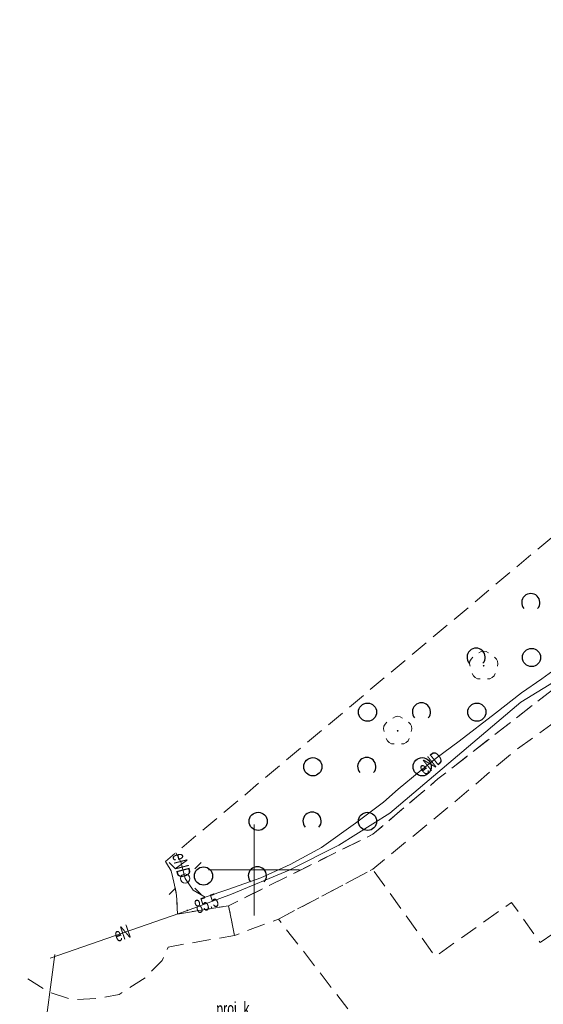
# Model space of a CAD drawing. Header units: metres. Extents: x 7504240 to 7504745, y 5782869 to 5783359.
# Tile 79 of 93: x 7504487 to 7504516, y 5783293 to 5783347. Entities that reach past the tile are written whole.
import ezdxf
from ezdxf.enums import TextEntityAlignment as Align

# ---------------------------------------------------------------- set-up
doc = ezdxf.new("R2010")
doc.units = ezdxf.units.M
doc.header["$MEASUREMENT"] = 0
doc.linetypes.add('1.0_0.5', pattern=[1.5, 1, -0.5])
doc.layers.get('0').update_dxf_attribs({"color": 2, "linetype": 'CONTINUOUS', "lineweight": 5})
for name, color, linetype in [('chodnik', 7, 'CONTINUOUS'), ('drzewo liściaste', 7, 'CONTINUOUS'), ('latarnia', 7, 'CONTINUOUS'), ('plac gier i zabaw', 7, 'CONTINUOUS'), ('przewód elektroenergetyczny podziemny', 7, 'CONTINUOUS'), ('przewód elektroenergetyczny podziemny-Atr1', 7, 'CONTINUOUS'), ('przewód wodociągowy', 7, 'CONTINUOUS'), ('rzędna', 7, 'CONTINUOUS'), ('rzędna-Atr2', 7, 'CONTINUOUS'), ('studnia kanalizacyjna - ob. projektowany-Atr17', 7, 'CONTINUOUS'), ('Wstawianie ramki sekcyjnej z opisem', 7, 'CONTINUOUS'), ('zadrzewienie  zakrzewienie', 7, 'CONTINUOUS')]:
    doc.layers.add(name, color=color, linetype=linetype)
doc.styles.get("Standard").update_dxf_attribs({"font": 'Working1250', "width": 0.75})

# ---------------------------------------------------------------- blocks, each defined once
blk = doc.blocks.new('SM01')
at = {"color": 0, "linetype": 'Continuous', "lineweight": 13}
for p, q in [((-0.53, 0.531), (-0.883, 0.884)), ((0.531, 0.531), (0.884, 0.884)), ((-0.53, -0.53), (-0.883, -0.883)), ((0.531, -0.53), (0.884, -0.883))]:
    blk.add_line(p, q, dxfattribs=at)
blk.add_circle((0, 0), 0.25, dxfattribs=at)
blk = doc.blocks.new('PW01')
at = {"linetype": 'Continuous', "lineweight": 13}
h = blk.add_hatch(color=0, dxfattribs=at)
edge = h.paths.add_edge_path()
edge.add_arc((0, 0), 0.045, 0, 360)
blk = doc.blocks.new('OP021')
at = {"linetype": 'Continuous', "lineweight": 13}
h = blk.add_hatch(color=0, dxfattribs=at)
edge = h.paths.add_edge_path()
edge.add_arc((0, 0), 0.05, 0, 360)
at = {"color": 0, "linetype": 'Continuous', "lineweight": 13}
for centre, start, end in [((0, 0.4), 49.272, 130.728), ((-0.38, 0.124), 121.308, 202.548), ((0.38, 0.124), 337.452, 58.692), ((-0.235, -0.324), 193.221, 274.871), ((0.235, -0.324), 265.129, 346.779)]:
    blk.add_arc(centre, 0.4, start, end, dxfattribs=at)
blk = doc.blocks.new('OTZK1')
at = {"color": 0, "linetype": 'Continuous'}
blk.add_circle((0, 0), 0.5, dxfattribs=at)
blk = doc.blocks.new('OTZK2')
at = {"color": 0, "linetype": 'Continuous'}
blk.add_arc((0, 0), 0.5, 318.85, 221.162, dxfattribs=at)

msp = doc.modelspace()

# ---------------------------------------------------------------- linework, layer by layer
at = {"layer": 'chodnik', "color": 7, "linetype": '1.0_0.5', "lineweight": 18, "flags": 128}
msp.add_lwpolyline([(7504547.18, 5783309.63), (7504540.27, 5783312.81), (7504535.47, 5783314.26), (7504531.28, 5783314.24), (7504526.8, 5783313.22), (7504521.63, 5783311.43), (7504517.98, 5783309.19), (7504514.26, 5783306.5), (7504510.93, 5783303.67), (7504506.51, 5783300.04), (7504501.34, 5783297.3), (7504498.93, 5783296.41), (7504498.6, 5783298.04), (7504506.52, 5783301.96), (7504510.09, 5783305), (7504517, 5783310.38), (7504521.13, 5783312.7), (7504525.45, 5783314.31), (7504531.24, 5783315.81), (7504536.17, 5783315.74), (7504540.13, 5783314.6), (7504547.61, 5783311.22)], close=True, dxfattribs=at)
for points in [[(7504495.144, 5783300.466), (7504495.45, 5783299.95), (7504495.75, 5783298.62), (7504495.8, 5783297.58), (7504498.6, 5783298.04)], [(7504498.6, 5783298.04), (7504498.93, 5783296.41), (7504495.29, 5783295.77), (7504494.95, 5783295.03), (7504494.05, 5783294.1), (7504492.59, 5783293.17), (7504491.48, 5783292.96), (7504490.01, 5783292.88), (7504488.73, 5783293.31), (7504487.523, 5783294.069)]]:
    msp.add_lwpolyline(points, dxfattribs=at)
at = {"layer": 'plac gier i zabaw', "color": 7, "linetype": '1.0_0.5', "lineweight": 18, "flags": 128}
msp.add_lwpolyline([(7504501.34, 5783297.3), (7504506.51, 5783300.04), (7504509.94, 5783295.25), (7504514.13, 5783298.22), (7504515.7, 5783296.01), (7504521.41, 5783300.07), (7504525.76, 5783293.86), (7504520.02, 5783289.78), (7504525.87, 5783281.72), (7504518.26, 5783275.41)], close=True, dxfattribs=at)
at = {"layer": 'przewód elektroenergetyczny podziemny', "color": 1, "linetype": 'Continuous', "lineweight": 18, "flags": 128}
for points in [[(7504488.817, 5783295.155), (7504496.34, 5783297.78), (7504498.76, 5783298.68), (7504501.92, 5783299.99), (7504504.65, 5783301.36), (7504507.45, 5783303.12), (7504514.63, 5783309.22), (7504516.76, 5783310.51), (7504520.14, 5783312.53), (7504523.16, 5783314.03), (7504525.5, 5783314.84), (7504528.63, 5783315.67), (7504530.9, 5783316.11), (7504533.28, 5783316.32), (7504535.37, 5783316.28), (7504537.96, 5783315.7), (7504540.36, 5783315)], [(7504496.22, 5783299.53), (7504496.65, 5783298.9), (7504497.32, 5783298.5), (7504498.56, 5783298.92), (7504500.37, 5783299.57), (7504501.98, 5783300.3), (7504503.7, 5783301.23), (7504505.57, 5783302.57), (7504507.1, 5783303.72), (7504507.9, 5783304.44), (7504509.06, 5783305.38), (7504510, 5783306.14), (7504511.26, 5783307.08), (7504513.25, 5783308.6), (7504514.68, 5783309.72), (7504515.79, 5783310.49), (7504516.59, 5783311.08), (7504516.78, 5783311.12), (7504518.42, 5783308.65), (7504520.12, 5783309.53), (7504522.22, 5783310.57)], [(7504495.702, 5783300.934), (7504495.98, 5783300.45), (7504496.22, 5783299.53)]]:
    msp.add_lwpolyline(points, dxfattribs=at)
at = {"layer": 'przewód wodociągowy', "color": 5, "linetype": 'Continuous', "lineweight": 18, "flags": 128}
msp.add_lwpolyline([(7504489.066, 5783295.365), (7504487.14, 5783280.87), (7504488.62, 5783276.92)], dxfattribs=at)
at = {"layer": 'Wstawianie ramki sekcyjnej z opisem', "color": 7, "linetype": 'Continuous', "lineweight": 13, "flags": 128}
for points in [[(7504500, 5783297.5), (7504500, 5783302.5)], [(7504497.5, 5783300), (7504502.5, 5783300)]]:
    msp.add_lwpolyline(points, dxfattribs=at)
at = {"layer": 'zadrzewienie  zakrzewienie', "color": 7, "linetype": '1.0_0.5', "lineweight": 18, "flags": 128}
msp.add_lwpolyline([(7504552.16, 5783345.01), (7504556.03, 5783341.06), (7504557.22, 5783339.57), (7504558.75, 5783337.48), (7504559.53, 5783336.23), (7504560.65, 5783333.97), (7504562.11, 5783330.78), (7504562.69, 5783327.29), (7504562.77, 5783323.14), (7504561.8, 5783320.62), (7504560.39, 5783317.8), (7504558.62, 5783315.25), (7504554.21, 5783310.6), (7504553.31, 5783310.2), (7504552.48, 5783309.9), (7504551.7, 5783309.75), (7504550.74, 5783309.97), (7504549.5, 5783310.35), (7504547.61, 5783311.22), (7504540.13, 5783314.6), (7504536.17, 5783315.74), (7504531.24, 5783315.81), (7504525.45, 5783314.31), (7504521.13, 5783312.7), (7504517, 5783310.38), (7504510.09, 5783305), (7504506.52, 5783301.96), (7504498.6, 5783298.04), (7504495.8, 5783297.58), (7504495.75, 5783298.62), (7504495.45, 5783299.95), (7504495.14, 5783300.47), (7504519.74, 5783321.11), (7504524.7, 5783323.74), (7504529.19, 5783326.09), (7504529.61, 5783326.55), (7504529.61, 5783326.92), (7504528.7, 5783328.63), (7504550.21, 5783346.68)], close=True, dxfattribs=at)

# ---------------------------------------------------------------- block references
at = {"layer": 'drzewo liściaste', "color": 94, "linetype": 'Continuous', "lineweight": 18}
for p in [(7504512.6, 5783311.21), (7504507.88, 5783307.64)]:
    msp.add_blockref('OP021', p, dxfattribs=at)
at = {"layer": 'latarnia', "color": 7, "linetype": 'Continuous', "lineweight": 18}
msp.add_blockref('SM01', (7504496.22, 5783299.53), dxfattribs=at)
at = {"layer": 'rzędna', "color": 1, "linetype": 'Continuous', "lineweight": 18}
msp.add_blockref('PW01', (7504496.34, 5783297.78), dxfattribs=at)
at = {"layer": 'zadrzewienie  zakrzewienie', "color": 7, "linetype": 'Continuous', "lineweight": 18}
for name, p in [('OTZK2', (7504515.184, 5783314.677)), ('OTZK2', (7504512.184, 5783311.677)), ('OTZK1', (7504515.226, 5783311.666)), ('OTZK1', (7504506.226, 5783308.666)), ('OTZK2', (7504509.184, 5783308.677)), ('OTZK1', (7504512.226, 5783308.666)), ('OTZK1', (7504503.226, 5783305.666)), ('OTZK2', (7504506.184, 5783305.677)), ('OTZK1', (7504509.226, 5783305.666)), ('OTZK1', (7504500.226, 5783302.666)), ('OTZK2', (7504503.184, 5783302.677)), ('OTZK1', (7504506.226, 5783302.666)), ('OTZK1', (7504497.226, 5783299.666)), ('OTZK2', (7504500.184, 5783299.677))]:
    msp.add_blockref(name, p, dxfattribs=at)

# ---------------------------------------------------------------- texts
at = {"layer": 'przewód elektroenergetyczny podziemny-Atr1', "color": 1, "width": 0.667}
for rotation, p in [(38.956, (7504509.675, 5783305.877)), (-75.379, (7504496.03, 5783300.26))]:
    msp.add_text('eND', height=0.75, rotation=rotation, dxfattribs=at).set_placement(p, align=Align.MIDDLE_CENTER)
msp.add_text('eN', height=0.75, rotation=19.232, dxfattribs=at).set_placement((7504492.36, 5783296.39), align=Align.MIDDLE_LEFT)
at = {"layer": 'rzędna-Atr2', "color": 1, "width": 0.667}
msp.add_text('85.5', height=0.75, rotation=20.4, dxfattribs=at).set_placement((7504496.78, 5783297.94), align=Align.MIDDLE_LEFT)
at = {"layer": 'studnia kanalizacyjna - ob. projektowany-Atr17', "color": 34, "width": 0.667}
msp.add_text('proj. k', height=0.75, rotation=360.963, dxfattribs=at).set_placement((7504499.76, 5783292.02), align=Align.RIGHT)

doc.saveas('drawing.dxf')
